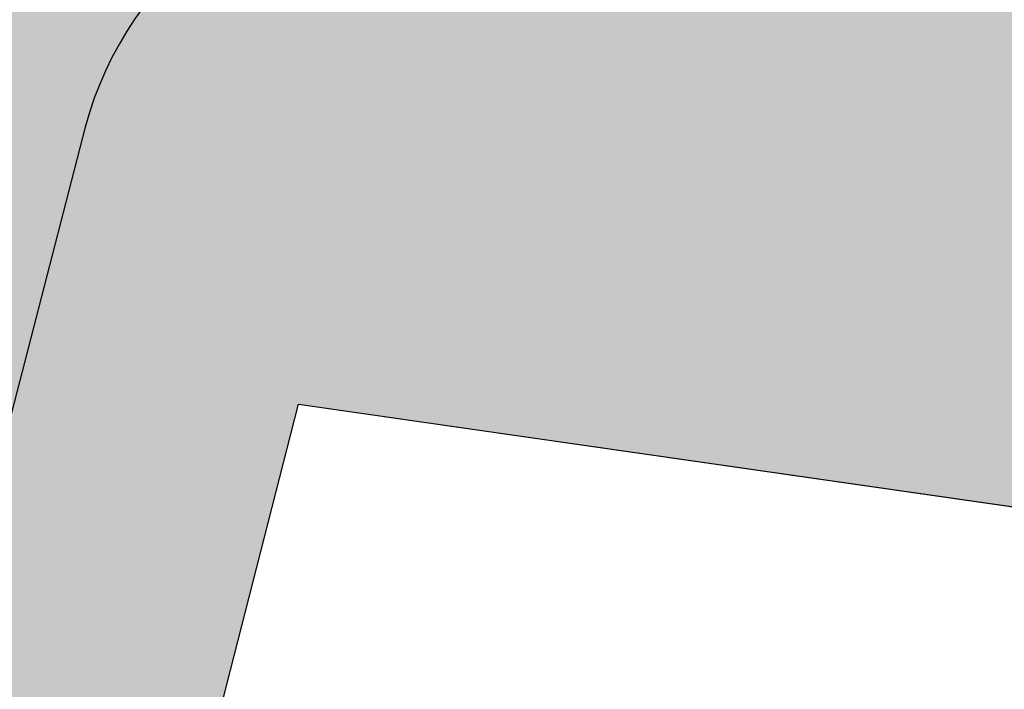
# Model space of a CAD drawing. Extents: x 856 to 5197, y -207 to 263.
# Tile 97 of 225: x 1053 to 1074, y -29 to -14. Entities that reach past the tile are written whole.
import ezdxf

# ---------------------------------------------------------------- set-up
doc = ezdxf.new("R2010")
doc.units = 0
doc.header["$MEASUREMENT"] = 0
doc.layers.add('00 TERREIN', color=7, linetype='Continuous')
doc.layers.add('00 VOETPAD', color=7, linetype='Continuous')

# ---------------------------------------------------------------- blocks, each defined once
blk = doc.blocks.new('SLAB_171_3', base_point=(1247.292, -6.993))
at = {"layer": '00 VOETPAD', "linetype": 'Continuous', "lineweight": 0}
blk.add_hatch(color=254, dxfattribs=at).paths.add_polyline_path([(1247.292, -6.993), (1062.063, -10.483, 0.331937), (1054.505, -16.35), (1037.949, -80.559, -0.220403), (1030.247, -89.486), (1014.321, -95), (1015.906, -99.739), (1030.279, -94.833), (1051.081, -87.789), (1044.29, -80.398), (1059.132, -22.353), (1083.283, -25.826), (1083.794, -24.443), (1083.128, -19.857), (1086.691, -19.34), (1086.286, -16.551), (1089.5, -16.003), (1089.468, -15.781), (1090.31, -15.665), (1091.377, -23.016), (1088.494, -23.805), (1074.491, -59.429), (1108.45, -58.806), (1118.562, -47.865), (1125.365, -47.726), (1125.691, -52.356), (1153.456, -57.157), (1154.691, -45.022), (1161.733, -45.739), (1160.246, -60.244), (1162.8, -60.511), (1162.393, -64.516), (1159.825, -64.247), (1159.959, -64.715), (1164.018, -66.651), (1176.65, -72.677), (1181.291, -57.908), (1194.96, -57.938), (1197.897, -73.392), (1255.012, -30.13), (1253.412, -13.151, 0.427209)], flags=0)
at = {"layer": '00 VOETPAD', "linetype": 'Continuous', "flags": 128}
blk.add_lwpolyline([(1247.292, -6.993), (1062.063, -10.483, 0.331937), (1054.505, -16.35), (1037.949, -80.559, -0.220403)], format="xyb", dxfattribs=at)
blk.add_lwpolyline([(1044.29, -80.398), (1059.132, -22.353), (1083.283, -25.826), (1083.794, -24.443), (1083.128, -19.857), (1086.691, -19.34), (1086.286, -16.551), (1089.5, -16.003), (1089.468, -15.781), (1090.31, -15.665), (1091.377, -23.016), (1088.494, -23.805), (1074.491, -59.429)], dxfattribs=at)
blk = doc.blocks.new('SLAB_177_3', base_point=(984.872, -70.856))
at = {"layer": '00 TERREIN', "linetype": 'Continuous', "lineweight": 0}
h = blk.add_hatch(color=253, dxfattribs=at)
h.paths.add_polyline_path([(984.872, -70.856), (967.924, -78.027), (971.583, -87.721), (969.374, -88.544), (971.801, -95.488), (976.896, -93.612), (978.734, -100.153), (993.074, -169.1), (1021.681, -206.867), (1169.747, -94.714), (1126.098, -76.985), (1105.091, -89.736), (1051.081, -87.789), (1044.29, -80.398), (1059.132, -22.353), (1087.477, -26.429), (1074.491, -59.429), (1108.58, -58.668), (1118.562, -47.865), (1125.365, -47.726), (1125.691, -52.356), (1153.456, -57.157), (1154.691, -45.022), (1161.733, -45.739), (1160.246, -60.244), (1162.8, -60.511), (1162.393, -64.516), (1159.825, -64.247), (1159.959, -64.715), (1176.65, -72.677), (1181.291, -57.908), (1195.074, -57.935), (1197.897, -73.392), (1281.72, -9.899), (1274.531, -0.409), (1159.112, -2.577), (1084.542, -4.071), (1059.712, -4.538, 0.226398), (1050.804, -9.662, -0.175583), (1048.046, -10.991), (1039.737, -11.44), (1039.737, -6.311), (1015.737, -6.311), (1015.737, -16.65), (1025.622, -16.544), (1026.448, -79.994), (1030.246, -80.047), (1031.638, -80.892, -0.212763), (1027.168, -85.63), (1017.416, -89.088, -0.418756), (1010.705, -85.515), (1015.221, -83.927), (996.776, -27.931), (984.296, -44.662), (971.285, -63.016), (972.747, -66.442), (981.491, -62.651)], flags=0)
h.paths.add_polyline_path([(980.267, -90.209), (977.519, -82.092), (996.988, -75.273), (999.576, -83.446)], flags=0)
at = {"layer": '00 TERREIN', "linetype": 'Continuous', "flags": 128}
blk.add_lwpolyline([(1044.29, -80.398), (1059.132, -22.353), (1087.477, -26.429), (1074.491, -59.429)], dxfattribs=at)

msp = doc.modelspace()

# ---------------------------------------------------------------- block references
at = {"layer": '00 TERREIN', "linetype": 'Continuous'}
msp.add_blockref('SLAB_177_3', (984.8724, -70.8556), dxfattribs=at)
at = {"layer": '00 VOETPAD', "linetype": 'Continuous'}
msp.add_blockref('SLAB_171_3', (1247.292, -6.9928), dxfattribs=at)

doc.saveas('drawing.dxf')
